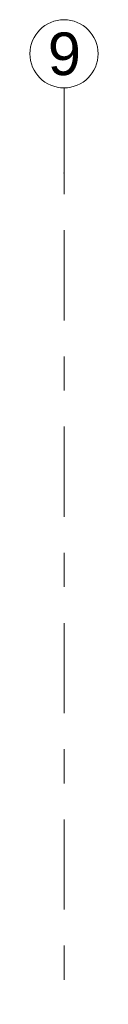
# Model space of a CAD drawing. Header units: metres. Extents: x -3.6 to 84.5, y -11 to 16.8.
# Tile 180 of 256: x 29.23 to 29.43, y 13.916 to 16.805. Entities that reach past the tile are written whole.
import ezdxf

# ---------------------------------------------------------------- set-up
doc = ezdxf.new("R2010")
doc.units = ezdxf.units.M
doc.header["$MEASUREMENT"] = 0
doc.linetypes.add('Strichlinie doppelt', pattern=[0.546806, 0.264583, -0.105833, 0.070556, -0.105833])
doc.layers.add('451 - Universal.Achsen Raster', color=7, linetype='Continuous')
doc.styles.add('ERSTELLTER_STIL_2', font='txt')

msp = doc.modelspace()

# ---------------------------------------------------------------- linework, layer by layer
at = {"layer": '451 - Universal.Achsen Raster', "color": 160, "linetype": 'Strichlinie doppelt', "lineweight": 9, "true_color": 0x3232ff}
for p, q in [((29.33, 16.355), (29.33, 16.605)), ((29.33, -10.585), (29.33, 16.355))]:
    msp.add_line(p, q, dxfattribs=at)
at = {"layer": '451 - Universal.Achsen Raster', "color": 160, "linetype": 'Continuous', "lineweight": 9, "true_color": 0x3232ff}
msp.add_circle((29.33, 16.705), 0.1, dxfattribs=at)
at = {"layer": '451 - Universal.Achsen Raster', "color": 160, "linetype": 'Strichlinie doppelt', "lineweight": 9, "true_color": 0x3232ff}
msp.add_point((29.33, 16.355), dxfattribs=at)
msp.add_point((29.33, 16.355), dxfattribs=at)

# ---------------------------------------------------------------- texts
at = {"layer": '451 - Universal.Achsen Raster', "color": 160, "lineweight": 9, "true_color": 0x3232ff, "insert": (29.2826, 16.7675), "char_height": 0.125, "attachment_point": 1, "style": 'ERSTELLTER_STIL_2'}
msp.add_mtext('\\A1;{\\pql;\\pt0;\\fArial|b0|i0|c0|p38;9}', dxfattribs=at)

doc.saveas('drawing.dxf')
